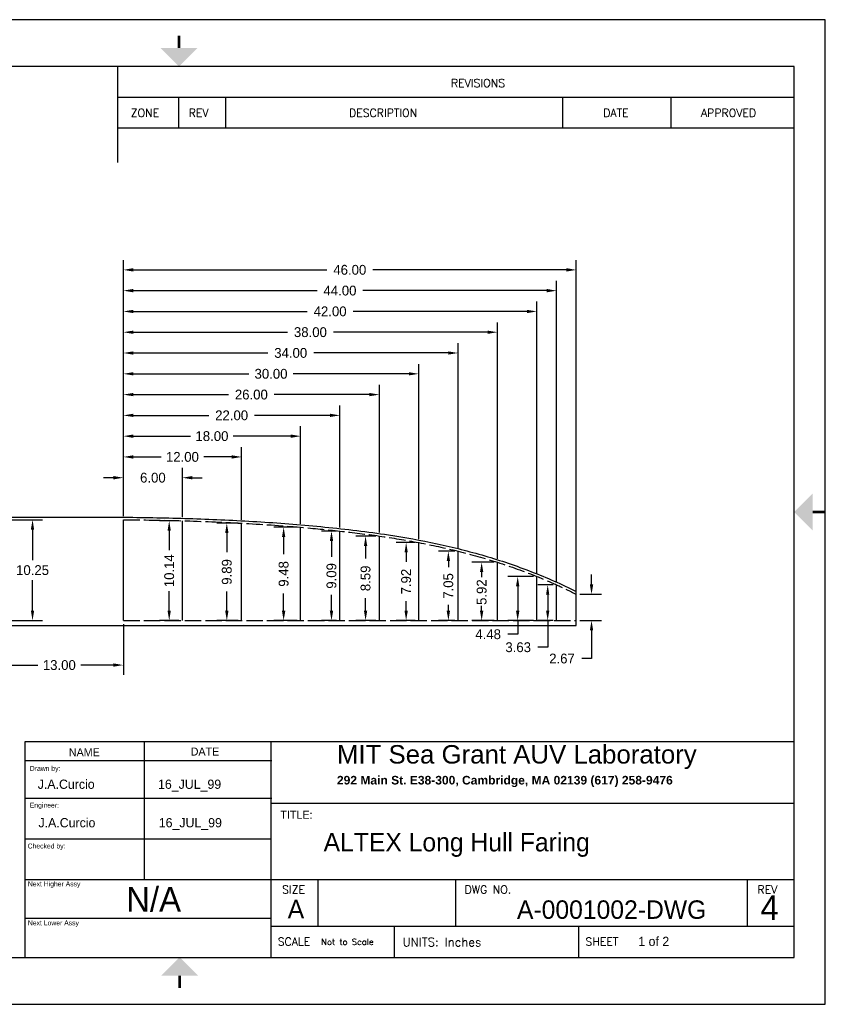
# Model space of a CAD drawing. Extents: x -16 to 118, y -39 to 61.
# Tile 2 of 2: x 36 to 118, y -39 to 61. Entities that reach past the tile are written whole.
import ezdxf

# ---------------------------------------------------------------- set-up
doc = ezdxf.new("R2010")
doc.units = 0
doc.header["$LTSCALE"] = 5.555556
doc.header["$MEASUREMENT"] = 0
doc.linetypes.add('ACAD_ISO02W100', pattern=[15, 12, -3])
doc.layers.get('0').update_dxf_attribs({"linetype": 'CONTINUOUS'})
doc.layers.get('DEFPOINTS').update_dxf_attribs({"linetype": 'CONTINUOUS'})
for name, color, linetype in [('DIMENSIONS', 1, 'CONTINUOUS'), ('TB', 7, 'CONTINUOUS'), ('TITLE_BLOCK', 7, 'CONTINUOUS')]:
    doc.layers.add(name, color=color, linetype=linetype)
doc.styles.add('ADESK1', font='romans')
doc.dimstyles.new('STANDARD_WS', dxfattribs={"dimscale": 5.555556, "dimtxt": 0.18, "dimasz": 0.18, "dimexe": 0.18, "dimexo": 0.0625, "dimgap": 0.09, "dimtad": 0, "dimtih": 1, "dimtoh": 1, "dimdec": 4, "dimzin": 0, "dimtxsty": 'STANDARD', "dimcen": 0.09, "dimazin": 3, "dimtfac": 1, "dimtdec": 4, "dimtofl": 0, "dimtmove": 0, "dimatfit": 3, "dimtolj": 1, "dimtzin": 0})

# ---------------------------------------------------------------- blocks, each defined once
blk = doc.blocks.new('*D12')
at = {"color": 0, "linetype": 'BYBLOCK'}
for p, q in [((34.35, 10.25), (38.78, 10.25)), ((37.78, 9.25), (37.78, 6.12)), ((37.78, 1), (37.78, 4.12)), ((34.35, 0), (38.78, 0))]:
    blk.add_line(p, q, dxfattribs=at)
for points in [[(37.61, 9.25), (37.94, 9.25), (37.78, 10.25)], [(37.61, 1), (37.94, 1), (37.78, 0)]]:
    blk.add_solid(points, dxfattribs=at)
at = {"layer": 'DEFPOINTS', "color": 0, "linetype": 'BYBLOCK'}
for p in [(34, 10.25), (34, 0), (37.78, 0)]:
    blk.add_point(p, dxfattribs=at)
at = {"color": 0, "linetype": 'BYBLOCK', "insert": (37.78, 5.12), "char_height": 1, "attachment_point": 5}
blk.add_mtext('\\A1;10.25', dxfattribs=at)
blk = doc.blocks.new('*D24')
at = {"color": 0, "linetype": 'BYBLOCK'}
for p, q in [((64.65, 10.14), (62.66, 10.14)), ((63.66, 9.14), (63.66, 7.15)), ((63.66, 1), (63.66, 2.99)), ((64.65, 0), (62.66, 0))]:
    blk.add_line(p, q, dxfattribs=at)
for points in [[(63.49, 9.14), (63.82, 9.14), (63.66, 10.14)], [(63.49, 1), (63.82, 1), (63.66, 0)]]:
    blk.add_solid(points, dxfattribs=at)
at = {"layer": 'DEFPOINTS', "color": 0, "linetype": 'BYBLOCK'}
for p in [(63.66, 10.14), (65, 10.14), (65, 0)]:
    blk.add_point(p, dxfattribs=at)
at = {"color": 0, "linetype": 'BYBLOCK', "insert": (63.66, 5.07), "char_height": 1, "attachment_point": 5, "rotation": 90}
blk.add_mtext('\\A1;10.14', dxfattribs=at)
blk = doc.blocks.new('*D25')
at = {"color": 0, "linetype": 'BYBLOCK'}
for p, q in [((70.65, 9.89), (68.51, 9.89)), ((69.51, 8.89), (69.51, 6.94)), ((69.51, 1), (69.51, 2.94)), ((70.65, 0), (68.51, 0))]:
    blk.add_line(p, q, dxfattribs=at)
for points in [[(69.34, 8.89), (69.68, 8.89), (69.51, 9.89)], [(69.34, 1), (69.68, 1), (69.51, 0)]]:
    blk.add_solid(points, dxfattribs=at)
at = {"layer": 'DEFPOINTS', "color": 0, "linetype": 'BYBLOCK'}
for p in [(69.51, 9.89), (71, 9.89), (71, 0)]:
    blk.add_point(p, dxfattribs=at)
at = {"color": 0, "linetype": 'BYBLOCK', "insert": (69.51, 4.94), "char_height": 1, "attachment_point": 5, "rotation": 90}
blk.add_mtext('\\A1;9.89', dxfattribs=at)
blk = doc.blocks.new('*D26')
at = {"color": 0, "linetype": 'BYBLOCK'}
for p, q in [((76.65, 9.48), (74.28, 9.48)), ((75.28, 8.48), (75.28, 6.74)), ((75.28, 1), (75.28, 2.74)), ((76.65, 0), (74.28, 0))]:
    blk.add_line(p, q, dxfattribs=at)
for points in [[(75.11, 8.48), (75.45, 8.48), (75.28, 9.48)], [(75.11, 1), (75.45, 1), (75.28, 0)]]:
    blk.add_solid(points, dxfattribs=at)
at = {"layer": 'DEFPOINTS', "color": 0, "linetype": 'BYBLOCK'}
for p in [(75.28, 9.48), (77, 9.48), (77, 0)]:
    blk.add_point(p, dxfattribs=at)
at = {"color": 0, "linetype": 'BYBLOCK', "insert": (75.28, 4.74), "char_height": 1, "attachment_point": 5, "rotation": 90}
blk.add_mtext('\\A1;9.48', dxfattribs=at)
blk = doc.blocks.new('*D27')
at = {"color": 0, "linetype": 'BYBLOCK'}
for p, q in [((80.65, 9.09), (79.14, 9.09)), ((80.14, 8.09), (80.14, 6.46)), ((80.14, 1), (80.14, 2.63)), ((80.65, 0), (79.14, 0))]:
    blk.add_line(p, q, dxfattribs=at)
for points in [[(79.97, 8.09), (80.31, 8.09), (80.14, 9.09)], [(79.97, 1), (80.31, 1), (80.14, 0)]]:
    blk.add_solid(points, dxfattribs=at)
at = {"layer": 'DEFPOINTS', "color": 0, "linetype": 'BYBLOCK'}
for p in [(80.14, 9.09), (81, 9.09), (81, 0)]:
    blk.add_point(p, dxfattribs=at)
at = {"color": 0, "linetype": 'BYBLOCK', "insert": (80.14, 4.54), "char_height": 1, "attachment_point": 5, "rotation": 90}
blk.add_mtext('\\A1;9.09', dxfattribs=at)
blk = doc.blocks.new('*D28')
at = {"color": 0, "linetype": 'BYBLOCK'}
for p, q in [((84.65, 8.59), (82.6, 8.59)), ((83.6, 7.59), (83.6, 6.29)), ((83.6, 1), (83.6, 2.29)), ((84.65, 0), (82.6, 0))]:
    blk.add_line(p, q, dxfattribs=at)
for points in [[(83.44, 7.59), (83.77, 7.59), (83.6, 8.59)], [(83.44, 1), (83.77, 1), (83.6, 0)]]:
    blk.add_solid(points, dxfattribs=at)
at = {"layer": 'DEFPOINTS', "color": 0, "linetype": 'BYBLOCK'}
for p in [(83.6, 8.59), (85, 8.59), (85, 0)]:
    blk.add_point(p, dxfattribs=at)
at = {"color": 0, "linetype": 'BYBLOCK', "insert": (83.6, 4.29), "char_height": 1, "attachment_point": 5, "rotation": 90}
blk.add_mtext('\\A1;8.59', dxfattribs=at)
blk = doc.blocks.new('*D29')
at = {"color": 0, "linetype": 'BYBLOCK'}
for p, q in [((88.65, 7.92), (86.72, 7.92)), ((87.72, 6.92), (87.72, 5.96)), ((87.72, 1), (87.72, 1.96)), ((88.65, 0), (86.72, 0))]:
    blk.add_line(p, q, dxfattribs=at)
for points in [[(87.56, 6.92), (87.89, 6.92), (87.72, 7.92)], [(87.56, 1), (87.89, 1), (87.72, 0)]]:
    blk.add_solid(points, dxfattribs=at)
at = {"layer": 'DEFPOINTS', "color": 0, "linetype": 'BYBLOCK'}
for p in [(89, 7.92), (87.72, 0), (89, 0)]:
    blk.add_point(p, dxfattribs=at)
at = {"color": 0, "linetype": 'BYBLOCK', "insert": (87.72, 3.96), "char_height": 1, "attachment_point": 5, "rotation": 90}
blk.add_mtext('\\A1;7.92', dxfattribs=at)
blk = doc.blocks.new('*D30')
at = {"color": 0, "linetype": 'BYBLOCK'}
for p, q in [((92.65, 7.05), (91.01, 7.05)), ((92.01, 6.05), (92.01, 5.44)), ((92.01, 1), (92.01, 1.61)), ((92.65, 0), (91.01, 0))]:
    blk.add_line(p, q, dxfattribs=at)
for points in [[(91.84, 6.05), (92.18, 6.05), (92.01, 7.05)], [(91.84, 1), (92.18, 1), (92.01, 0)]]:
    blk.add_solid(points, dxfattribs=at)
at = {"layer": 'DEFPOINTS', "color": 0, "linetype": 'BYBLOCK'}
for p in [(92.01, 7.05), (93, 7.05), (93, 0)]:
    blk.add_point(p, dxfattribs=at)
at = {"color": 0, "linetype": 'BYBLOCK', "insert": (92.01, 3.52), "char_height": 1, "attachment_point": 5, "rotation": 90}
blk.add_mtext('\\A1;7.05', dxfattribs=at)
blk = doc.blocks.new('*D31')
at = {"color": 0, "linetype": 'BYBLOCK'}
for p, q in [((96.65, 5.92), (94.39, 5.92)), ((95.39, 4.92), (95.39, 4.42)), ((95.39, 1), (95.39, 1.5)), ((96.65, 0), (94.39, 0))]:
    blk.add_line(p, q, dxfattribs=at)
for points in [[(95.22, 4.92), (95.56, 4.92), (95.39, 5.92)], [(95.22, 1), (95.56, 1), (95.39, 0)]]:
    blk.add_solid(points, dxfattribs=at)
at = {"layer": 'DEFPOINTS', "color": 0, "linetype": 'BYBLOCK'}
for p in [(95.39, 5.92), (97, 5.92), (97, 0)]:
    blk.add_point(p, dxfattribs=at)
at = {"color": 0, "linetype": 'BYBLOCK', "insert": (95.39, 2.89), "char_height": 1, "attachment_point": 5, "rotation": 90}
blk.add_mtext('\\A1;5.92', dxfattribs=at)
blk = doc.blocks.new('*D32')
at = {"color": 0, "linetype": 'BYBLOCK'}
for p, q in [((100.65, 4.48), (98.05, 4.48)), ((99.05, 3.48), (99.05, 1)), ((100.65, 0), (98.05, 0)), ((99.05, 0), (99.05, -1.39)), ((99.05, -1.39), (98.05, -1.39))]:
    blk.add_line(p, q, dxfattribs=at)
for points in [[(98.88, 3.48), (99.22, 3.48), (99.05, 4.48)], [(98.88, 1), (99.22, 1), (99.05, 0)]]:
    blk.add_solid(points, dxfattribs=at)
at = {"layer": 'DEFPOINTS', "color": 0, "linetype": 'BYBLOCK'}
for p in [(101, 4.48), (99.05, 0), (101, 0)]:
    blk.add_point(p, dxfattribs=at)
at = {"color": 0, "linetype": 'BYBLOCK', "insert": (96.05, -1.39), "char_height": 1, "attachment_point": 5}
blk.add_mtext('\\A1;4.48', dxfattribs=at)
blk = doc.blocks.new('*D33')
at = {"color": 0, "linetype": 'BYBLOCK'}
for p, q in [((102.65, 3.63), (101.1, 3.63)), ((102.1, 2.63), (102.1, 1)), ((102.65, 0), (101.1, 0)), ((102.1, 0), (102.1, -2.71)), ((102.1, -2.71), (101.1, -2.71))]:
    blk.add_line(p, q, dxfattribs=at)
for points in [[(101.93, 2.63), (102.26, 2.63), (102.1, 3.63)], [(101.93, 1), (102.26, 1), (102.1, 0)]]:
    blk.add_solid(points, dxfattribs=at)
at = {"layer": 'DEFPOINTS', "color": 0, "linetype": 'BYBLOCK'}
for p in [(103, 3.63), (102.1, 0), (103, 0)]:
    blk.add_point(p, dxfattribs=at)
at = {"color": 0, "linetype": 'BYBLOCK', "insert": (99.1, -2.71), "char_height": 1, "attachment_point": 5}
blk.add_mtext('\\A1;3.63', dxfattribs=at)
blk = doc.blocks.new('*D34')
at = {"color": 0, "linetype": 'BYBLOCK'}
for p, q in [((106.55, 3.67), (106.55, 4.67)), ((105.35, 2.67), (107.55, 2.67)), ((105.35, 0), (107.55, 0)), ((106.55, -1), (106.55, -3.86)), ((106.55, -3.86), (105.55, -3.86))]:
    blk.add_line(p, q, dxfattribs=at)
for points in [[(106.38, 3.67), (106.72, 3.67), (106.55, 2.67)], [(106.38, -1), (106.72, -1), (106.55, 0)]]:
    blk.add_solid(points, dxfattribs=at)
at = {"layer": 'DEFPOINTS', "color": 0, "linetype": 'BYBLOCK'}
for p in [(105, 2.67), (106.55, 2.67), (105, 0)]:
    blk.add_point(p, dxfattribs=at)
at = {"color": 0, "linetype": 'BYBLOCK', "insert": (103.55, -3.86), "char_height": 1, "attachment_point": 5}
blk.add_mtext('\\A1;2.67', dxfattribs=at)
blk = doc.blocks.new('*D35')
at = {"color": 0, "linetype": 'BYBLOCK'}
for p, q in [((59, 10.6), (59, 15.51)), ((65, 10.49), (65, 15.51)), ((58, 14.51), (57, 14.51)), ((66, 14.51), (67, 14.51))]:
    blk.add_line(p, q, dxfattribs=at)
for points in [[(58, 14.68), (58, 14.34), (59, 14.51)], [(66, 14.68), (66, 14.34), (65, 14.51)]]:
    blk.add_solid(points, dxfattribs=at)
at = {"layer": 'DEFPOINTS', "color": 0, "linetype": 'BYBLOCK'}
for p in [(65, 14.51), (59, 10.25), (65, 10.14)]:
    blk.add_point(p, dxfattribs=at)
at = {"color": 0, "linetype": 'BYBLOCK', "insert": (62, 14.51), "char_height": 1, "attachment_point": 5}
blk.add_mtext('\\A1;6.00', dxfattribs=at)
blk = doc.blocks.new('*D36')
at = {"color": 0, "linetype": 'BYBLOCK'}
for p, q in [((59, 10.6), (59, 17.62)), ((71, 10.24), (71, 17.62)), ((60, 16.62), (62.83, 16.62)), ((70, 16.62), (67.17, 16.62))]:
    blk.add_line(p, q, dxfattribs=at)
for points in [[(60, 16.79), (60, 16.45), (59, 16.62)], [(70, 16.79), (70, 16.45), (71, 16.62)]]:
    blk.add_solid(points, dxfattribs=at)
at = {"layer": 'DEFPOINTS', "color": 0, "linetype": 'BYBLOCK'}
for p in [(71, 16.62), (59, 10.25), (71, 9.89)]:
    blk.add_point(p, dxfattribs=at)
at = {"color": 0, "linetype": 'BYBLOCK', "insert": (65, 16.62), "char_height": 1, "attachment_point": 5}
blk.add_mtext('\\A1;12.00', dxfattribs=at)
blk = doc.blocks.new('*D37')
at = {"color": 0, "linetype": 'BYBLOCK'}
for p, q in [((59, 10.6), (59, 19.73)), ((77, 9.83), (77, 19.73)), ((60, 18.73), (65.83, 18.73)), ((76, 18.73), (70.17, 18.73))]:
    blk.add_line(p, q, dxfattribs=at)
for points in [[(60, 18.9), (60, 18.56), (59, 18.73)], [(76, 18.9), (76, 18.56), (77, 18.73)]]:
    blk.add_solid(points, dxfattribs=at)
at = {"layer": 'DEFPOINTS', "color": 0, "linetype": 'BYBLOCK'}
for p in [(77, 18.73), (59, 10.25), (77, 9.48)]:
    blk.add_point(p, dxfattribs=at)
at = {"color": 0, "linetype": 'BYBLOCK', "insert": (68, 18.73), "char_height": 1, "attachment_point": 5}
blk.add_mtext('\\A1;18.00', dxfattribs=at)
blk = doc.blocks.new('*D38')
at = {"color": 0, "linetype": 'BYBLOCK'}
for p, q in [((59, 10.6), (59, 21.84)), ((81, 9.44), (81, 21.84)), ((60, 20.84), (67.67, 20.84)), ((80, 20.84), (72.33, 20.84))]:
    blk.add_line(p, q, dxfattribs=at)
for points in [[(60, 21.01), (60, 20.68), (59, 20.84)], [(80, 21.01), (80, 20.68), (81, 20.84)]]:
    blk.add_solid(points, dxfattribs=at)
at = {"layer": 'DEFPOINTS', "color": 0, "linetype": 'BYBLOCK'}
for p in [(81, 20.84), (59, 10.25), (81, 9.09)]:
    blk.add_point(p, dxfattribs=at)
at = {"color": 0, "linetype": 'BYBLOCK', "insert": (70, 20.84), "char_height": 1, "attachment_point": 5}
blk.add_mtext('\\A1;22.00', dxfattribs=at)
blk = doc.blocks.new('*D39')
at = {"color": 0, "linetype": 'BYBLOCK'}
for p, q in [((59, 10.6), (59, 23.95)), ((85, 8.94), (85, 23.95)), ((60, 22.95), (69.67, 22.95)), ((84, 22.95), (74.33, 22.95))]:
    blk.add_line(p, q, dxfattribs=at)
for points in [[(60, 23.12), (60, 22.79), (59, 22.95)], [(84, 23.12), (84, 22.79), (85, 22.95)]]:
    blk.add_solid(points, dxfattribs=at)
at = {"layer": 'DEFPOINTS', "color": 0, "linetype": 'BYBLOCK'}
for p in [(85, 22.95), (59, 10.25), (85, 8.59)]:
    blk.add_point(p, dxfattribs=at)
at = {"color": 0, "linetype": 'BYBLOCK', "insert": (72, 22.95), "char_height": 1, "attachment_point": 5}
blk.add_mtext('\\A1;26.00', dxfattribs=at)
blk = doc.blocks.new('*D40')
at = {"color": 0, "linetype": 'BYBLOCK'}
for p, q in [((59, 10.6), (59, 26.06)), ((89, 8.27), (89, 26.06)), ((60, 25.06), (71.75, 25.06)), ((88, 25.06), (76.25, 25.06))]:
    blk.add_line(p, q, dxfattribs=at)
for points in [[(60, 25.23), (60, 24.9), (59, 25.06)], [(88, 25.23), (88, 24.9), (89, 25.06)]]:
    blk.add_solid(points, dxfattribs=at)
at = {"layer": 'DEFPOINTS', "color": 0, "linetype": 'BYBLOCK'}
for p in [(89, 25.06), (59, 10.25), (89, 7.92)]:
    blk.add_point(p, dxfattribs=at)
at = {"color": 0, "linetype": 'BYBLOCK', "insert": (74, 25.06), "char_height": 1, "attachment_point": 5}
blk.add_mtext('\\A1;30.00', dxfattribs=at)
blk = doc.blocks.new('*D41')
at = {"color": 0, "linetype": 'BYBLOCK'}
for p, q in [((59, 10.6), (59, 28.18)), ((93, 7.4), (93, 28.18)), ((60, 27.18), (73.67, 27.18)), ((92, 27.18), (78.33, 27.18))]:
    blk.add_line(p, q, dxfattribs=at)
for points in [[(60, 27.34), (60, 27.01), (59, 27.18)], [(92, 27.34), (92, 27.01), (93, 27.18)]]:
    blk.add_solid(points, dxfattribs=at)
at = {"layer": 'DEFPOINTS', "color": 0, "linetype": 'BYBLOCK'}
for p in [(93, 27.18), (59, 10.25), (93, 7.05)]:
    blk.add_point(p, dxfattribs=at)
at = {"color": 0, "linetype": 'BYBLOCK', "insert": (76, 27.18), "char_height": 1, "attachment_point": 5}
blk.add_mtext('\\A1;34.00', dxfattribs=at)
blk = doc.blocks.new('*D42')
at = {"color": 0, "linetype": 'BYBLOCK'}
for p, q in [((59, 10.6), (59, 30.29)), ((97, 6.27), (97, 30.29)), ((60, 29.29), (75.67, 29.29)), ((96, 29.29), (80.33, 29.29))]:
    blk.add_line(p, q, dxfattribs=at)
for points in [[(60, 29.45), (60, 29.12), (59, 29.29)], [(96, 29.45), (96, 29.12), (97, 29.29)]]:
    blk.add_solid(points, dxfattribs=at)
at = {"layer": 'DEFPOINTS', "color": 0, "linetype": 'BYBLOCK'}
for p in [(97, 29.29), (59, 10.25), (97, 5.92)]:
    blk.add_point(p, dxfattribs=at)
at = {"color": 0, "linetype": 'BYBLOCK', "insert": (78, 29.29), "char_height": 1, "attachment_point": 5}
blk.add_mtext('\\A1;38.00', dxfattribs=at)
blk = doc.blocks.new('*D43')
at = {"color": 0, "linetype": 'BYBLOCK'}
for p, q in [((59, 10.6), (59, 32.4)), ((101, 4.83), (101, 32.4)), ((60, 31.4), (77.67, 31.4)), ((100, 31.4), (82.33, 31.4))]:
    blk.add_line(p, q, dxfattribs=at)
for points in [[(60, 31.56), (60, 31.23), (59, 31.4)], [(100, 31.56), (100, 31.23), (101, 31.4)]]:
    blk.add_solid(points, dxfattribs=at)
at = {"layer": 'DEFPOINTS', "color": 0, "linetype": 'BYBLOCK'}
for p in [(101, 31.4), (59, 10.25), (101, 4.48)]:
    blk.add_point(p, dxfattribs=at)
at = {"color": 0, "linetype": 'BYBLOCK', "insert": (80, 31.4), "char_height": 1, "attachment_point": 5}
blk.add_mtext('\\A1;42.00', dxfattribs=at)
blk = doc.blocks.new('*D44')
at = {"color": 0, "linetype": 'BYBLOCK'}
for p, q in [((59, 10.6), (59, 34.51)), ((103, 3.98), (103, 34.51)), ((60, 33.51), (78.67, 33.51)), ((102, 33.51), (83.33, 33.51))]:
    blk.add_line(p, q, dxfattribs=at)
for points in [[(60, 33.68), (60, 33.34), (59, 33.51)], [(102, 33.68), (102, 33.34), (103, 33.51)]]:
    blk.add_solid(points, dxfattribs=at)
at = {"layer": 'DEFPOINTS', "color": 0, "linetype": 'BYBLOCK'}
for p in [(103, 33.51), (59, 10.25), (103, 3.63)]:
    blk.add_point(p, dxfattribs=at)
at = {"color": 0, "linetype": 'BYBLOCK', "insert": (81, 33.51), "char_height": 1, "attachment_point": 5}
blk.add_mtext('\\A1;44.00', dxfattribs=at)
blk = doc.blocks.new('*D45')
at = {"color": 0, "linetype": 'BYBLOCK'}
for p, q in [((59, 10.6), (59, 36.62)), ((105, 3.02), (105, 36.62)), ((60, 35.62), (79.67, 35.62)), ((104, 35.62), (84.33, 35.62))]:
    blk.add_line(p, q, dxfattribs=at)
for points in [[(60, 35.79), (60, 35.45), (59, 35.62)], [(104, 35.79), (104, 35.45), (105, 35.62)]]:
    blk.add_solid(points, dxfattribs=at)
at = {"layer": 'DEFPOINTS', "color": 0, "linetype": 'BYBLOCK'}
for p in [(105, 35.62), (59, 10.25), (105, 2.67)]:
    blk.add_point(p, dxfattribs=at)
at = {"color": 0, "linetype": 'BYBLOCK', "insert": (82, 35.62), "char_height": 1, "attachment_point": 5}
blk.add_mtext('\\A1;46.00', dxfattribs=at)
blk = doc.blocks.new('A$C62BD7C2B')
at = {"layer": 'TB', "const_width": 0.25}
blk.add_lwpolyline([(0.13, 1.25), (0.13, 0)], dxfattribs=at)
blk = doc.blocks.new('A$C267C291F')
at = {"insert": (0.0587, 0.4523), "char_height": 0.15, "width": 2.985712, "attachment_point": 1}
blk.add_mtext('\\FARIAL.TTF;MIT Sea Grant AUV Laboratory\\P\\FARIALBD.TTF;\\H0.07;292 Main St. E38-300, Cambridge, MA 02139 (617) 258-9476', dxfattribs=at)
blk = doc.blocks.new('*D54')
at = {"color": 0, "linetype": 'BYBLOCK'}
for p, q in [((34, -0.35), (34, -5.52)), ((47, -0.35), (47, -5.52)), ((35, -4.52), (38.33, -4.52)), ((46, -4.52), (42.67, -4.52))]:
    blk.add_line(p, q, dxfattribs=at)
for points in [[(35, -4.35), (35, -4.68), (34, -4.52)], [(46, -4.35), (46, -4.68), (47, -4.52)]]:
    blk.add_solid(points, dxfattribs=at)
at = {"layer": 'DEFPOINTS', "color": 0, "linetype": 'BYBLOCK'}
for p in [(34, 0), (47, 0), (47, -4.52)]:
    blk.add_point(p, dxfattribs=at)
at = {"color": 0, "linetype": 'BYBLOCK', "insert": (40.5, -4.52), "char_height": 1, "attachment_point": 5}
blk.add_mtext('\\A1;13.00', dxfattribs=at)

msp = doc.modelspace()

# ---------------------------------------------------------------- linework, layer by layer
for p, q in [((47, 0), (47, 10.25)), ((53, 0), (53, 10.14)), ((59, 0), (59, 9.89)), ((65, 0), (65, 9.48)), ((69, 0), (69, 9.09)), ((73, 0), (73, 8.59)), ((77, 0), (77, 7.92)), ((81, 0), (81, 7.05)), ((85, 0), (85, 5.92)), ((89, 0), (89, 4.48)), ((91, 0), (91, 3.63)), ((93, -0.5), (92.998, 2.951)), ((93, 0), (93, 2.67)), ((49.101, -12.274), (49.101, -26.328)), ((37.057, -14.21), (62.071, -14.21)), ((37.057, -18.029), (62.071, -18.029)), ((36.948, -22.176), (61.962, -22.176))]:
    msp.add_line(p, q)
at = {"linetype": 'ACAD_ISO02W100', "ltscale": 0.025}
msp.add_line((47, 0), (93, 0), dxfattribs=at)
at = {"linetype": 'CONTINUOUS', "ltscale": 0.025}
msp.add_line((47, -0.5), (93, -0.5), dxfattribs=at)
msp.add_open_spline([(47, 10.5), (47.318, 10.497), (47.636, 10.493), (50.124, 10.462), (52.295, 10.42), (56.635, 10.267), (58.804, 10.161), (63.14, 9.89), (65.306, 9.719), (69.629, 9.285), (71.789, 9.035), (75.586, 8.448), (77.227, 8.149), (80.488, 7.451), (82.108, 7.047), (85.311, 6.107), (86.894, 5.569), (89.996, 4.366), (91.518, 3.702), (92.998, 2.951)], degree=3, knots=[73.975573, 73.975573, 73.975573, 73.975573, 74.928398, 74.928398, 81.436157, 81.436157, 87.943917, 87.943917, 94.451676, 94.451676, 100.959435, 100.959435, 105.945501, 105.945501, 110.931566, 110.931566, 115.917632, 115.917632, 120.868277, 120.868277, 120.868277, 120.868277])
at = {"linetype": 'ACAD_ISO02W100', "ltscale": 0.025}
msp.add_open_spline([(47, 10.25), (49, 10.229), (53.002, 10.166), (59.004, 9.914), (64.34, 9.562), (69.006, 9.105), (73.012, 8.619), (77.018, 7.948), (81.031, 7.087), (85.045, 5.958), (88.367, 4.763), (91.021, 3.639), (92.341, 3.006), (93, 2.67)], degree=3, knots=[73.978188, 73.978188, 73.978188, 73.978188, 79.979196, 85.984402, 91.998394, 96.017362, 100.048491, 104.104215, 108.197734, 112.354283, 116.605589, 118.77872, 120.997188, 120.997188, 120.997188, 120.997188], dxfattribs=at)
at = {"layer": 'TB'}
for p, q in [((118.268, 61.029), (-12.982, 61.029)), ((118.268, -38.971), (118.268, 61.029)), ((115.143, 56.279), (-9.857, 56.279)), ((46.393, 56.279), (46.393, 46.52)), ((115.143, -34.221), (115.143, 56.279)), ((46.393, 53.154), (115.143, 53.154)), ((52.643, 50.029), (52.643, 53.154)), ((57.393, 50.029), (57.393, 53.154)), ((91.643, 50.029), (91.643, 53.154)), ((102.643, 50.029), (102.643, 53.154)), ((46.393, 50.029), (115.143, 50.029)), ((37.023, -12.295), (115.148, -12.295)), ((37.023, -34.17), (37.023, -12.295)), ((62.023, -34.17), (62.023, -12.295)), ((62.023, -18.545), (115.148, -18.545)), ((37.023, -26.295), (115.148, -26.295)), ((66.773, -31.045), (66.773, -26.295)), ((80.773, -31.045), (80.773, -26.295)), ((110.398, -31.045), (110.398, -26.295)), ((37.023, -30.232), (62.023, -30.232)), ((62.023, -31.045), (115.148, -31.045)), ((74.523, -34.17), (74.523, -31.045)), ((93.273, -34.17), (93.273, -31.045))]:
    msp.add_line(p, q, dxfattribs=at)
at = {"layer": 'TB', "const_width": 0.25}
for points in [[(52.651, 59.41), (52.651, 58.16)], [(118.268, 11.029), (117.018, 11.029)]]:
    msp.add_lwpolyline(points, dxfattribs=at)
at = {"layer": 'TB'}
for points in [[(50.776, 58.16), (54.526, 58.16), (52.651, 56.285)], [(117.018, 9.154), (117.018, 12.904), (115.143, 11.029)], [(50.857, -36.058), (54.607, -36.058), (52.732, -34.183)]]:
    msp.add_solid(points, dxfattribs=at)
at = {"layer": 'TITLE_BLOCK'}
for p, q in [((34, 10.5), (47, 10.5)), ((34, -0.5), (47, -0.5)), ((-9.857, -34.221), (115.143, -34.221)), ((-12.982, -38.971), (118.268, -38.971))]:
    msp.add_line(p, q, dxfattribs=at)

# ---------------------------------------------------------------- block references
at = {"xscale": 12.5, "yscale": 12.5, "zscale": 12.5}
msp.add_blockref('A$C267C291F', (67.96, -18.299), dxfattribs=at)
at = {"layer": 'TITLE_BLOCK'}
msp.add_blockref('A$C62BD7C2B', (52.595, -37.325), dxfattribs=at)

# ---------------------------------------------------------------- texts
msp.add_text('4', height=2.5).set_placement((111.708, -30.407))
at = {"style": 'ADESK1'}
for s, height, p in [('Not to Scale', 0.625, (67.093, -32.939)), ('UNITS: Inches', 0.875, (75.358, -33.084))]:
    msp.add_text(s, height=height, dxfattribs=at).set_placement(p)
for s, insert, char_height, width, attachment_point in [('NAME', (43.037, -13.781), 0.8125, 10.94875, 8), ('DATE', (55.291, -13.705), 0.8125, 11.53875, 8), ('Drawn by:', (37.503, -14.765), 0.5, 4.46375, 1), ('J.A.Curcio', (38.305, -16.15), 0.9375, 10.23875, 1), ('16_JUL_99', (50.524, -16.15), 0.9375, 10.12625, 1), ('Engineer:', (37.503, -18.5), 0.5, 3.5375, 1), ('TITLE:', (62.95, -19.319), 0.8125, 7.075, 1), ('J.A.Curcio', (38.381, -20.06), 0.9375, 10.23875, 1), ('16_JUL_99', (50.599, -20.06), 0.9375, 10.12625, 1), ('ALTEX Long Hull Faring', (67.338, -21.565), 1.875, 45.0801, 1), ('Checked by:', (37.285, -22.646), 0.5, 5.53386, 1), ('Next Higher Assy', (37.31, -26.496), 0.5, 12.465, 1), ('N/A', (47.288, -27.059), 2.5, 5.09125, 1), ('A', (63.693, -28.359), 1.875, 1.245, 1), ('A-0001002-DWG', (86.976, -28.416), 1.875, 17.19625, 1), ('Next Lower Assy', (37.31, -30.452), 0.5, 13.39125, 1), ('1 of 2', (99.298, -32.114), 0.9375, 14.82375, 1)]:
    msp.add_mtext(s, dxfattribs=dict(insert=insert, char_height=char_height, width=width, attachment_point=attachment_point))
at = {"layer": 'TB', "style": 'ADESK1'}
for s, p in [('REVISIONS', (80.271, 54.185)), ('ZONE', (47.752, 51.158)), ('REV', (53.644, 51.158)), ('DESCRIPTION', (69.918, 51.158)), ('DATE', (95.739, 51.158)), ('APPROVED', (105.661, 51.158)), ('SIZE', (63.122, -27.721)), ('DWG NO.', (81.66, -27.721)), ('REV', (111.404, -27.721)), ('SCALE', (62.677, -33.014)), ('SHEET', (93.933, -33.014))]:
    msp.add_text(s, height=0.8125, dxfattribs=at).set_placement(p)

# ---------------------------------------------------------------- dimensions: what is measured, and where the dimension line sits
at = {"layer": 'DIMENSIONS'}
for base, p2, picture, middle in [((93, 35.62), (93, 2.67), '*D45', (70, 35.62)), ((91, 33.508), (91, 3.63), '*D44', (69, 33.508)), ((89, 31.397), (89, 4.48), '*D43', (68, 31.397)), ((85, 29.286), (85, 5.92), '*D42', (66, 29.286)), ((81, 27.175), (81, 7.05), '*D41', (64, 27.175)), ((77, 25.064), (77, 7.92), '*D40', (62, 25.064)), ((73, 22.953), (73, 8.59), '*D39', (60, 22.953)), ((69, 20.842), (69, 9.09), '*D38', (58, 20.842)), ((65, 18.731), (65, 9.48), '*D37', (56, 18.731)), ((59, 16.62), (59, 9.89), '*D36', (53, 16.62)), ((53, 14.508), (53, 10.14), '*D35', (50, 14.508))]:
    dim = msp.add_linear_dim(base=base, p1=(47, 10.25), p2=p2, dimstyle='STANDARD_WS', override={"dimdec": 2, "dimtdec": 2}, dxfattribs=at)
    dim.commit()
    dim.dimension.update_dxf_attribs({"geometry": picture, "text_midpoint": middle, "insert": (-12, 0)})
dim = msp.add_linear_dim(base=(37.778, 0), p1=(34, 10.25), p2=(34, 0), angle=90, dimstyle='STANDARD_WS', override={"dimdec": 2, "dimtdec": 2}, dxfattribs=at)
dim.commit()
dim.dimension.update_dxf_attribs({"geometry": '*D12', "text_midpoint": (37.778, 5.125)})
for base, p1, p2, picture, middle in [((51.658, 10.14), (53, 0), (53, 10.14), '*D24', (51.658, 5.07)), ((57.509, 9.89), (59, 0), (59, 9.89), '*D25', (57.509, 4.945)), ((63.279, 9.48), (65, 0), (65, 9.48), '*D26', (63.279, 4.74)), ((68.141, 9.09), (69, 0), (69, 9.09), '*D27', (68.141, 4.545)), ((71.603, 8.59), (73, 0), (73, 8.59), '*D28', (71.603, 4.295)), ((75.724, 0), (77, 7.92), (77, 0), '*D29', (75.724, 3.96)), ((80.01, 7.05), (81, 0), (81, 7.05), '*D30', (80.01, 3.525))]:
    dim = msp.add_linear_dim(base=base, p1=p1, p2=p2, angle=90, dimstyle='STANDARD_WS', override={"dimdec": 2, "dimtdec": 2}, dxfattribs=at)
    dim.commit()
    dim.dimension.update_dxf_attribs({"geometry": picture, "text_midpoint": middle, "text_rotation": 90, "insert": (-12, 0)})
dim = msp.add_linear_dim(base=(83.389, 5.92), p1=(85, 0), p2=(85, 5.92), angle=90, dimstyle='STANDARD_WS', override={"dimdec": 2, "dimtdec": 2}, dxfattribs=at)
dim.commit()
dim.dimension.update_dxf_attribs({"geometry": '*D31', "text_midpoint": (83.389, 2.891), "dimtype": 160, "text_rotation": 90, "insert": (-12, 0)})
for base, p1, p2, picture, middle in [((87.048, 0), (89, 4.48), (89, 0), '*D32', (84.048, -1.393)), ((94.549, 2.67), (93, 0), (93, 2.67), '*D34', (91.549, -3.864)), ((90.098, 0), (91, 3.63), (91, 0), '*D33', (87.098, -2.711))]:
    dim = msp.add_linear_dim(base=base, p1=p1, p2=p2, angle=90, dimstyle='STANDARD_WS', override={"dimdec": 2, "dimtdec": 2}, dxfattribs=at)
    dim.commit()
    dim.dimension.update_dxf_attribs({"geometry": picture, "text_midpoint": middle, "dimtype": 160, "insert": (-12, 0)})
dim = msp.add_linear_dim(base=(47, -4.517), p1=(34, 0), p2=(47, 0), dimstyle='STANDARD_WS', override={"dimdec": 2, "dimtdec": 2}, dxfattribs=at)
dim.commit()
dim.dimension.update_dxf_attribs({"geometry": '*D54', "text_midpoint": (40.5, -4.517)})

doc.saveas('drawing.dxf')
